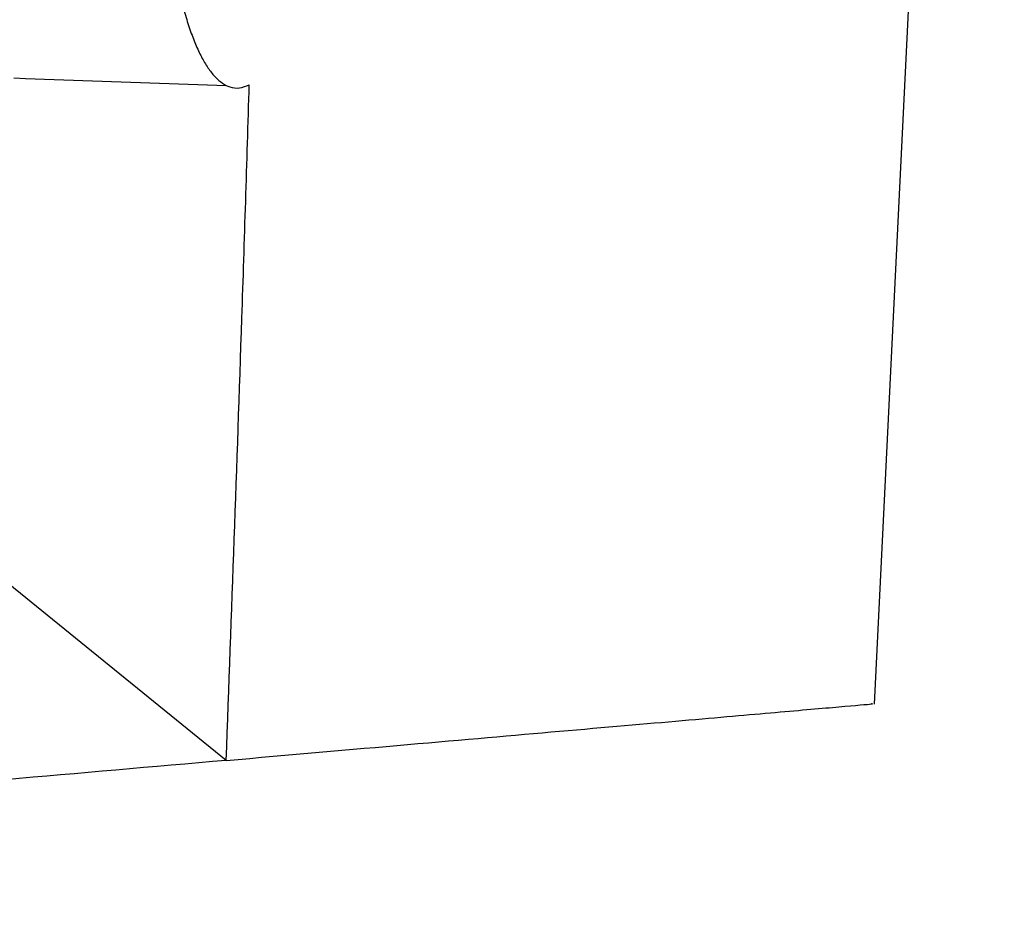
# Model space of a CAD drawing. Header units: millimetres. Extents: x -0.66 to 0.91, y -0.4 to 0.64.
# Tile 8 of 241: x -0.1039 to -0.086, y -0.0286 to -0.0119. Entities that reach past the tile are written whole.
import ezdxf

# ---------------------------------------------------------------- set-up
doc = ezdxf.new("R2010")
doc.units = ezdxf.units.MM
doc.layers.add('FORMAT', color=7, linetype='Continuous')

msp = doc.modelspace()

# ---------------------------------------------------------------- linework, layer by layer
at = {"layer": 'FORMAT', "color": 7, "linetype": 'Continuous', "lineweight": 25}
for p, q in [((-0.08834, -0.024445), (-0.085969, 0.023719)), ((-0.104049, -0.013008), (-0.103832, -0.013022)), ((-0.103832, -0.013024), (-0.100166, -0.013152)), ((-0.100169, -0.025473), (-0.104554, -0.021919))]:
    msp.add_line(p, q, dxfattribs=at)
for points, knots in [([(-0.099339, -0.000707), (-0.099393, -0.000705), (-0.099501, -0.000701), (-0.099669, -0.000776), (-0.099841, -0.000914), (-0.100004, -0.001109), (-0.100155, -0.001346), (-0.100296, -0.001613), (-0.100433, -0.001927), (-0.100565, -0.00228), (-0.100688, -0.002666), (-0.100803, -0.003083), (-0.100911, -0.003538), (-0.101008, -0.004014), (-0.101094, -0.004505), (-0.101167, -0.005005), (-0.10123, -0.005527), (-0.101305, -0.006301), (-0.101353, -0.007177), (-0.101364, -0.008188), (-0.101338, -0.009087), (-0.101267, -0.009998), (-0.101156, -0.010832), (-0.101032, -0.011443), (-0.100917, -0.011876), (-0.100821, -0.012171), (-0.100718, -0.012434), (-0.100608, -0.012663), (-0.100491, -0.012855), (-0.100367, -0.013007), (-0.100238, -0.013118), (-0.100092, -0.01319), (-0.099928, -0.013211), (-0.099809, -0.013161), (-0.099749, -0.013136)], [0, 0, 0, 0, 0.030969, 0.062227, 0.094415, 0.126929, 0.153665, 0.180591, 0.208126, 0.235875, 0.262066, 0.288454, 0.31547, 0.342709, 0.367796, 0.393075, 0.418655, 0.444653, 0.504479, 0.541208, 0.587843, 0.63531, 0.682237, 0.729945, 0.754192, 0.778636, 0.803236, 0.828199, 0.853571, 0.879284, 0.905167, 0.931399, 0.965505, 1, 1, 1, 1]), ([(-0.100169, -0.025473), (-0.100071, -0.022781), (-0.099922, -0.018669), (-0.099793, -0.014556), (-0.099749, -0.013136)], [0, 0, 0, 0, 0.6545415, 1, 1, 1, 1]), ([(-0.100169, -0.025473), (-0.099029, -0.025373), (-0.096748, -0.025174), (-0.094001, -0.024933), (-0.091754, -0.024737), (-0.090043, -0.024587), (-0.088909, -0.024488), (-0.088341, -0.024438), (-0.088378, -0.024441), (-0.088391, -0.024442)], [0, 0, 0, 0, 0.151577, 0.303359, 0.455371, 0.607847, 0.763203, 0.91878, 1, 1, 1, 1]), ([(-0.100169, -0.025473), (-0.105544, -0.025943), (-0.114067, -0.026689), (-0.125867, -0.027721), (-0.132254, -0.02828), (-0.135423, -0.028557)], [0, 0, 0, 0, 0.462381, 0.733215, 1, 1, 1, 1])]:
    msp.add_open_spline(points, degree=3, knots=knots, dxfattribs=at)

doc.saveas('drawing.dxf')
